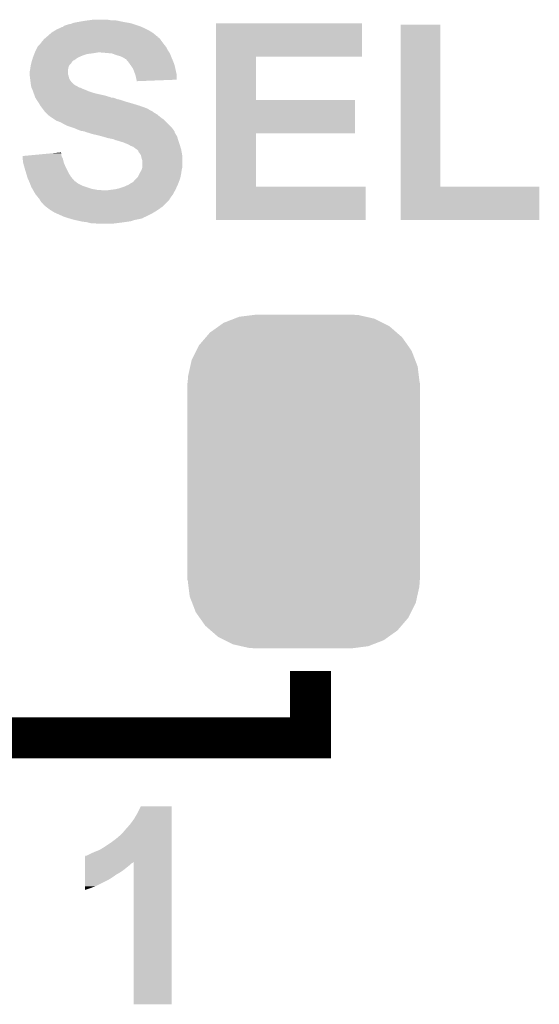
# Model space of a CAD drawing. Extents: x -0.05 to 0.95, y -0.15 to 1.54.
# Tile 16 of 35: x 0.62 to 0.72, y 0.28 to 0.47. Entities that reach past the tile are written whole.
import ezdxf

# ---------------------------------------------------------------- set-up
doc = ezdxf.new("R2010")
doc.units = 0
doc.layers.get('0').update_dxf_attribs({"linetype": 'CONTINUOUS'})
doc.layers.add('STEP_DOWN_13_CLICK_V101_GTO', color=14, linetype='CONTINUOUS')
doc.layers.add('STEP_DOWN_13_CLICK_V101_GTS', color=12, linetype='CONTINUOUS')

# ---------------------------------------------------------------- blocks, each defined once
blk = doc.blocks.new('CUSTOM_72')
for points in [[(-0.01657, 0.03029), (-0.01563, 0.03096), (0.01674, 0.03029), (0.01541, 0.03096)], [(-0.01563, 0.03096), (-0.01356, 0.03176), (0.01541, 0.03096), (0.01383, 0.03176)], [(-0.01356, 0.03176), (-0.01259, 0.03214), (0.01383, 0.03176), (0.01215, 0.03214)], [(-0.01259, 0.03214), (-0.00989, 0.03248), (0.01215, 0.03214), (0.01065, 0.03248)], [(-0.00989, 0.03248), (-0.00935, 0.03255), (0.01065, 0.03248), (0.00935, 0.03255)], [(-0.01908, 0.02815), (-0.01829, 0.02907), (0.0192, 0.02815), (0.01814, 0.02907)], [(-0.01829, 0.02907), (-0.01657, 0.03029), (0.01814, 0.02907), (0.01674, 0.03029)], [(-0.02041, 0.0266), (-0.01908, 0.02815), (0.0203, 0.0266), (0.0192, 0.02815)], [(-0.02188, 0.02368), (-0.02097, 0.02548), (0.02177, 0.02368), (0.02108, 0.02548)], [(-0.02097, 0.02548), (-0.02041, 0.0266), (0.02108, 0.02548), (0.0203, 0.0266)], [(-0.02215, 0.02244), (-0.02188, 0.02368), (0.02225, 0.02244), (0.02177, 0.02368)], [(-0.02259, 0.0205), (-0.02215, 0.02244), (0.02249, 0.0205), (0.02225, 0.02244)], [(-0.02265, 0.0192), (-0.02259, 0.0205), (0.02265, 0.0192), (0.02249, 0.0205)], [(-0.0227, -0.0192), (-0.0227, 0.0192), (0.0227, -0.0192), (0.0227, 0.0192)], [(-0.02249, -0.0205), (-0.02265, -0.0192), (0.02259, -0.0205), (0.02265, -0.0192)], [(-0.02225, -0.02244), (-0.02249, -0.0205), (0.02215, -0.02244), (0.02259, -0.0205)], [(-0.02177, -0.02368), (-0.02225, -0.02244), (0.02188, -0.02368), (0.02215, -0.02244)], [(-0.02108, -0.02548), (-0.02177, -0.02368), (0.02097, -0.02548), (0.02188, -0.02368)], [(-0.0203, -0.0266), (-0.02108, -0.02548), (0.02041, -0.0266), (0.02097, -0.02548)], [(-0.0192, -0.02815), (-0.0203, -0.0266), (0.01908, -0.02815), (0.02041, -0.0266)], [(-0.01814, -0.02907), (-0.0192, -0.02815), (0.01829, -0.02907), (0.01908, -0.02815)], [(-0.01674, -0.03029), (-0.01814, -0.02907), (0.01657, -0.03029), (0.01829, -0.02907)], [(-0.01541, -0.03096), (-0.01674, -0.03029), (0.01563, -0.03096), (0.01657, -0.03029)], [(-0.01383, -0.03176), (-0.01541, -0.03096), (0.01356, -0.03176), (0.01563, -0.03096)], [(-0.01215, -0.03214), (-0.01383, -0.03176), (0.01259, -0.03214), (0.01356, -0.03176)], [(-0.01065, -0.03248), (-0.01215, -0.03214), (0.00989, -0.03248), (0.01259, -0.03214)], [(-0.00935, -0.03255), (-0.01065, -0.03248), (0.00935, -0.03255), (0.00989, -0.03248)]]:
    blk.add_solid(points)

msp = doc.modelspace()

# ---------------------------------------------------------------- linework, layer by layer
at = {"layer": 'STEP_DOWN_13_CLICK_V101_GTO', "const_width": 0.008}
msp.add_lwpolyline([(0.61, 0.334), (0.68, 0.334), (0.68, 0.347)], dxfattribs=at)
at = {"layer": 'STEP_DOWN_13_CLICK_V101_GTO'}
for points in [[(0.63094, 0.4724), (0.6316, 0.4727), (0.6477, 0.4724), (0.64702, 0.4727)], [(0.6317, 0.4727), (0.6318, 0.4728), (0.64702, 0.4727), (0.6468, 0.4728)], [(0.6318, 0.4728), (0.6319, 0.4729), (0.6468, 0.4728), (0.6465, 0.4729)], [(0.6319, 0.4729), (0.6328, 0.4732), (0.6465, 0.4729), (0.6456, 0.4732)], [(0.6328, 0.4732), (0.6333, 0.4733), (0.6456, 0.4732), (0.6453, 0.4733)], [(0.6333, 0.4733), (0.63355, 0.4734), (0.6453, 0.4733), (0.645, 0.4734)], [(0.63355, 0.4734), (0.6338, 0.4735), (0.645, 0.4734), (0.64443, 0.4735)], [(0.6338, 0.4735), (0.6349, 0.4737), (0.64443, 0.4735), (0.6433, 0.4737)], [(0.6349, 0.4737), (0.6361, 0.4739), (0.6433, 0.4737), (0.6424, 0.4739)], [(0.6361, 0.4739), (0.63685, 0.474), (0.6424, 0.4739), (0.6417, 0.474)], [(0.63685, 0.474), (0.6376, 0.4741), (0.641, 0.474), (0.6404, 0.4741)], [(0.6616, 0.4669), (0.6616, 0.4734), (0.6901, 0.4669), (0.6901, 0.4734)], [(0.6616, 0.4734), (0.6616, 0.4734), (0.6901, 0.4734), (0.6616, 0.4734)], [(0.6976, 0.4415), (0.6976, 0.4731), (0.7054, 0.4415), (0.7054, 0.4731)], [(0.6976, 0.4731), (0.6976, 0.4731), (0.7054, 0.4731), (0.6976, 0.4731)], [(0.62835, 0.4706), (0.62847, 0.4707), (0.6504, 0.4706), (0.6502, 0.4707)], [(0.62847, 0.4707), (0.6287, 0.4709), (0.6502, 0.4707), (0.6501, 0.4709)], [(0.6287, 0.4709), (0.62939, 0.4715), (0.65, 0.4709), (0.6493, 0.4715)], [(0.6287, 0.4709), (0.6287, 0.4709), (0.6501, 0.4709), (0.65, 0.4709)], [(0.62939, 0.4715), (0.6295, 0.4716), (0.6493, 0.4715), (0.64914, 0.4716)], [(0.6295, 0.4716), (0.63017, 0.472), (0.64914, 0.4716), (0.6485, 0.472)], [(0.63017, 0.472), (0.6305, 0.4722), (0.6485, 0.472), (0.6481, 0.4722)], [(0.6305, 0.4722), (0.63094, 0.4724), (0.6481, 0.4722), (0.6477, 0.4724)], [(0.6267, 0.4687), (0.6268, 0.4689), (0.6519, 0.4687), (0.65174, 0.4689)], [(0.6268, 0.4689), (0.6271, 0.4692), (0.65174, 0.4689), (0.6515, 0.4692)], [(0.6271, 0.4692), (0.6272, 0.4693), (0.6515, 0.4692), (0.65143, 0.4693)], [(0.6272, 0.4693), (0.6275, 0.4697), (0.65143, 0.4693), (0.65112, 0.4697)], [(0.6275, 0.4697), (0.628, 0.4703), (0.65112, 0.4697), (0.65068, 0.4703)], [(0.628, 0.4703), (0.62812, 0.4704), (0.65068, 0.4703), (0.6506, 0.4704)], [(0.62812, 0.4704), (0.62835, 0.4706), (0.6506, 0.4704), (0.6504, 0.4706)], [(0.62583, 0.4667), (0.6259, 0.4669), (0.6346, 0.4667), (0.63505, 0.4669)], [(0.6259, 0.4669), (0.62598, 0.4671), (0.63505, 0.4669), (0.6355, 0.4671)], [(0.62598, 0.4671), (0.6261, 0.4674), (0.6355, 0.4671), (0.6364, 0.4674)], [(0.6261, 0.4674), (0.62614, 0.4675), (0.6364, 0.4674), (0.6372, 0.4675)], [(0.62614, 0.4675), (0.62618, 0.4676), (0.6372, 0.4675), (0.6379, 0.4676)], [(0.62618, 0.4676), (0.62622, 0.4677), (0.6379, 0.4676), (0.6385, 0.4677)], [(0.62622, 0.4677), (0.6263, 0.4679), (0.65247, 0.4677), (0.65233, 0.4679)], [(0.6263, 0.4679), (0.6264, 0.4681), (0.65233, 0.4679), (0.6522, 0.4681)], [(0.6264, 0.4681), (0.6267, 0.4687), (0.6522, 0.4681), (0.6519, 0.4687)], [(0.6403, 0.4676), (0.6391, 0.4677), (0.65253, 0.4676), (0.65247, 0.4677)], [(0.6413, 0.4675), (0.6403, 0.4676), (0.6526, 0.4675), (0.65253, 0.4676)], [(0.6421, 0.4672), (0.6413, 0.4675), (0.65271, 0.4672), (0.6526, 0.4675)], [(0.6428, 0.467), (0.6421, 0.4672), (0.65279, 0.467), (0.65271, 0.4672)], [(0.6433, 0.4668), (0.6428, 0.467), (0.65286, 0.4668), (0.65279, 0.467)], [(0.6616, 0.4584), (0.6616, 0.4669), (0.6694, 0.4584), (0.6694, 0.4669)], [(0.6616, 0.4669), (0.6616, 0.4669), (0.6694, 0.4669), (0.6901, 0.4669)], [(0.6253, 0.4644), (0.62537, 0.4649), (0.6327, 0.4644), (0.6328, 0.4649)], [(0.62537, 0.4649), (0.6254, 0.4651), (0.6328, 0.4649), (0.6329, 0.4651)], [(0.6254, 0.4651), (0.62544, 0.4653), (0.6329, 0.4651), (0.633, 0.4653)], [(0.62544, 0.4653), (0.62551, 0.4656), (0.633, 0.4653), (0.6333, 0.4656)], [(0.62551, 0.4656), (0.62558, 0.4659), (0.6333, 0.4656), (0.6335, 0.4659)], [(0.62558, 0.4659), (0.6256, 0.466), (0.6335, 0.4659), (0.6336, 0.466)], [(0.6256, 0.466), (0.62567, 0.4662), (0.6336, 0.466), (0.6338, 0.4662)], [(0.62567, 0.4662), (0.62583, 0.4667), (0.6339, 0.4662), (0.6346, 0.4667)], [(0.62567, 0.4662), (0.62567, 0.4662), (0.6338, 0.4662), (0.6339, 0.4662)], [(0.6435, 0.4667), (0.6433, 0.4668), (0.6529, 0.4667), (0.65286, 0.4668)], [(0.6437, 0.4666), (0.6435, 0.4667), (0.65294, 0.4666), (0.6529, 0.4667)], [(0.6439, 0.4664), (0.6437, 0.4666), (0.65303, 0.4664), (0.65294, 0.4666)], [(0.64433, 0.466), (0.644, 0.4664), (0.6532, 0.466), (0.65303, 0.4664)], [(0.6445, 0.4658), (0.64433, 0.466), (0.65328, 0.4658), (0.6532, 0.466)], [(0.64493, 0.4652), (0.6445, 0.4658), (0.6535, 0.4652), (0.65328, 0.4658)], [(0.645, 0.4651), (0.64493, 0.4652), (0.65352, 0.4651), (0.6535, 0.4652)], [(0.6454, 0.4645), (0.645, 0.4651), (0.65366, 0.4645), (0.65352, 0.4651)], [(0.6252, 0.4639), (0.6253, 0.4644), (0.6327, 0.4639), (0.6327, 0.4644)], [(0.6252, 0.4634), (0.6252, 0.4639), (0.6327, 0.4634), (0.6327, 0.4639)], [(0.62523, 0.4631), (0.6252, 0.4634), (0.6328, 0.4631), (0.6327, 0.4634)], [(0.62528, 0.4627), (0.62523, 0.4631), (0.6329, 0.4627), (0.6328, 0.4631)], [(0.6457, 0.4637), (0.6454, 0.4645), (0.65383, 0.4637), (0.65366, 0.4645)], [(0.6458, 0.4634), (0.6457, 0.4637), (0.6539, 0.4634), (0.65383, 0.4637)], [(0.6459, 0.4631), (0.6458, 0.4634), (0.6539, 0.4631), (0.6539, 0.4634)], [(0.646, 0.4626), (0.6459, 0.4631), (0.6539, 0.4626), (0.6539, 0.4631)], [(0.6253, 0.4625), (0.62528, 0.4627), (0.633, 0.4625), (0.6329, 0.4627)], [(0.62533, 0.4623), (0.6253, 0.4625), (0.6331, 0.4623), (0.633, 0.4625)], [(0.62538, 0.4619), (0.62533, 0.4623), (0.6334, 0.4619), (0.6331, 0.4623)], [(0.6254, 0.4617), (0.62538, 0.4619), (0.6336, 0.4617), (0.6334, 0.4619)], [(0.62543, 0.4615), (0.6254, 0.4617), (0.6338, 0.4615), (0.6336, 0.4617)], [(0.62546, 0.4613), (0.62543, 0.4615), (0.6341, 0.4613), (0.6338, 0.4615)], [(0.62549, 0.4611), (0.62546, 0.4613), (0.6345, 0.4611), (0.6341, 0.4613)], [(0.6255, 0.461), (0.62549, 0.4611), (0.63465, 0.461), (0.6345, 0.4611)], [(0.64605, 0.4624), (0.646, 0.4626), (0.6539, 0.4624), (0.6539, 0.4626)], [(0.6461, 0.4622), (0.64605, 0.4624), (0.64869, 0.4622), (0.6539, 0.4624)], [(0.6461, 0.4621), (0.6461, 0.4622), (0.6461, 0.4621), (0.64869, 0.4622)], [(0.62554, 0.4609), (0.6255, 0.461), (0.6348, 0.4609), (0.63465, 0.461)], [(0.62559, 0.4608), (0.62554, 0.4609), (0.6352, 0.4608), (0.6348, 0.4609)], [(0.62567, 0.4606), (0.62559, 0.4608), (0.6356, 0.4606), (0.6352, 0.4608)], [(0.62576, 0.4604), (0.62567, 0.4606), (0.6361, 0.4604), (0.6356, 0.4606)], [(0.6258, 0.4603), (0.62576, 0.4604), (0.63633, 0.4603), (0.6361, 0.4604)], [(0.62587, 0.4601), (0.6258, 0.4603), (0.6368, 0.4601), (0.63633, 0.4603)], [(0.62594, 0.4599), (0.62587, 0.4601), (0.6374, 0.4599), (0.6368, 0.4601)], [(0.62601, 0.4597), (0.62594, 0.4599), (0.6381, 0.4597), (0.6374, 0.4599)], [(0.62616, 0.4593), (0.62601, 0.4597), (0.6399, 0.4593), (0.6381, 0.4597)], [(0.62626, 0.459), (0.62616, 0.4593), (0.6409, 0.459), (0.6399, 0.4593)], [(0.6263, 0.4589), (0.62626, 0.459), (0.6411, 0.4589), (0.6409, 0.459)], [(0.62636, 0.4588), (0.6263, 0.4589), (0.6418, 0.4588), (0.6414, 0.4589)], [(0.62649, 0.4586), (0.62636, 0.4588), (0.6423, 0.4586), (0.6418, 0.4588)], [(0.62655, 0.4585), (0.62649, 0.4586), (0.6428, 0.4585), (0.6423, 0.4586)], [(0.62681, 0.4581), (0.62655, 0.4585), (0.644, 0.4581), (0.6428, 0.4585)], [(0.627, 0.4578), (0.62681, 0.4581), (0.64505, 0.4578), (0.644, 0.4581)], [(0.62706, 0.4577), (0.627, 0.4578), (0.6454, 0.4577), (0.64505, 0.4578)], [(0.6273, 0.4573), (0.62706, 0.4577), (0.6467, 0.4573), (0.6454, 0.4577)], [(0.62767, 0.4568), (0.6273, 0.4573), (0.6481, 0.4568), (0.6467, 0.4573)], [(0.6616, 0.4519), (0.6616, 0.4584), (0.6887, 0.4519), (0.6887, 0.4584)], [(0.6616, 0.4584), (0.6616, 0.4584), (0.6887, 0.4584), (0.6694, 0.4584)], [(0.6279, 0.4565), (0.62767, 0.4568), (0.6486, 0.4565), (0.6481, 0.4568)], [(0.62813, 0.4562), (0.6279, 0.4565), (0.6492, 0.4562), (0.6486, 0.4565)], [(0.6282, 0.4561), (0.62813, 0.4562), (0.6493, 0.4561), (0.6492, 0.4562)], [(0.6284, 0.4559), (0.6282, 0.4561), (0.6496, 0.4559), (0.6493, 0.4561)], [(0.6287, 0.4556), (0.6284, 0.4559), (0.6501, 0.4556), (0.6496, 0.4559)], [(0.6292, 0.4552), (0.6287, 0.4556), (0.65058, 0.4552), (0.6501, 0.4556)], [(0.62935, 0.4551), (0.6292, 0.4552), (0.6507, 0.4551), (0.65058, 0.4552)], [(0.6301, 0.4546), (0.62935, 0.4551), (0.6514, 0.4546), (0.6507, 0.4551)], [(0.6304, 0.4544), (0.6301, 0.4546), (0.6516, 0.4544), (0.6514, 0.4546)], [(0.6312, 0.4541), (0.6304, 0.4544), (0.6519, 0.4541), (0.6516, 0.4544)], [(0.6325, 0.4534), (0.6312, 0.4541), (0.6526, 0.4534), (0.6519, 0.4541)], [(0.6334, 0.4531), (0.6325, 0.4534), (0.6529, 0.4531), (0.6526, 0.4534)], [(0.634, 0.4529), (0.6334, 0.4531), (0.65305, 0.4529), (0.6529, 0.4531)], [(0.6347, 0.4526), (0.634, 0.4529), (0.65328, 0.4526), (0.65305, 0.4529)], [(0.6353, 0.4524), (0.6347, 0.4526), (0.65342, 0.4524), (0.65328, 0.4526)], [(0.6359, 0.4523), (0.6353, 0.4524), (0.6535, 0.4523), (0.65342, 0.4524)], [(0.6364, 0.4521), (0.6359, 0.4523), (0.6535, 0.4521), (0.6535, 0.4523)], [(0.6368, 0.452), (0.6364, 0.4521), (0.65357, 0.452), (0.6535, 0.4521)], [(0.6374, 0.4518), (0.6368, 0.452), (0.6537, 0.4518), (0.65357, 0.452)], [(0.6383, 0.4516), (0.6374, 0.4518), (0.65382, 0.4516), (0.6537, 0.4518)], [(0.6391, 0.4514), (0.6383, 0.4516), (0.65394, 0.4514), (0.65382, 0.4516)], [(0.6616, 0.4415), (0.6616, 0.4519), (0.6694, 0.4415), (0.6694, 0.4519)], [(0.6616, 0.4519), (0.6616, 0.4519), (0.6694, 0.4519), (0.6887, 0.4519)], [(0.63945, 0.4513), (0.6391, 0.4514), (0.654, 0.4513), (0.65394, 0.4514)], [(0.6405, 0.451), (0.63945, 0.4513), (0.65409, 0.451), (0.654, 0.4513)], [(0.6415, 0.4508), (0.6405, 0.451), (0.65414, 0.4508), (0.65409, 0.451)], [(0.642, 0.4506), (0.6415, 0.4508), (0.6542, 0.4506), (0.65414, 0.4508)], [(0.6424, 0.4505), (0.642, 0.4506), (0.65423, 0.4505), (0.6542, 0.4506)], [(0.643, 0.4503), (0.6424, 0.4505), (0.6543, 0.4503), (0.65423, 0.4505)], [(0.6434, 0.4502), (0.643, 0.4503), (0.65433, 0.4502), (0.6543, 0.4503)], [(0.6436, 0.4501), (0.6434, 0.4502), (0.65437, 0.4501), (0.65433, 0.4502)], [(0.6444, 0.4498), (0.6436, 0.4501), (0.65447, 0.4498), (0.65437, 0.4501)], [(0.64457, 0.4497), (0.6444, 0.4498), (0.6545, 0.4497), (0.65447, 0.4498)], [(0.6449, 0.4495), (0.64457, 0.4497), (0.65456, 0.4495), (0.6545, 0.4497)], [(0.6238, 0.4475), (0.62487, 0.4476), (0.63144, 0.4475), (0.6314, 0.4476)], [(0.62487, 0.4476), (0.62916, 0.448), (0.6314, 0.4476), (0.6314, 0.448)], [(0.62916, 0.448), (0.6313, 0.4482), (0.6314, 0.448), (0.6313, 0.4482)], [(0.6454, 0.4493), (0.6449, 0.4495), (0.65462, 0.4493), (0.65456, 0.4495)], [(0.6458, 0.449), (0.6454, 0.4493), (0.65471, 0.449), (0.65462, 0.4493)], [(0.6461, 0.4488), (0.6458, 0.449), (0.65477, 0.4488), (0.65471, 0.449)], [(0.6462, 0.4487), (0.6461, 0.4488), (0.6548, 0.4487), (0.65477, 0.4488)], [(0.6464, 0.4485), (0.6462, 0.4487), (0.65483, 0.4485), (0.6548, 0.4487)], [(0.6464, 0.4484), (0.6464, 0.4485), (0.65485, 0.4484), (0.65483, 0.4485)], [(0.6467, 0.448), (0.6464, 0.4484), (0.65492, 0.448), (0.65485, 0.4484)], [(0.6469, 0.4477), (0.6467, 0.448), (0.65497, 0.4477), (0.65492, 0.448)], [(0.64695, 0.4475), (0.6469, 0.4477), (0.655, 0.4475), (0.65497, 0.4477)], [(0.62385, 0.4469), (0.6238, 0.4475), (0.6317, 0.4469), (0.63144, 0.4475)], [(0.6239, 0.4463), (0.62385, 0.4469), (0.63185, 0.4463), (0.6317, 0.4469)], [(0.62395, 0.4461), (0.6239, 0.4463), (0.6319, 0.4461), (0.63185, 0.4463)], [(0.6242, 0.4452), (0.62395, 0.4461), (0.6323, 0.4452), (0.6319, 0.4461)], [(0.6471, 0.4469), (0.64695, 0.4475), (0.655, 0.4469), (0.655, 0.4475)], [(0.6472, 0.4466), (0.6471, 0.4469), (0.655, 0.4466), (0.655, 0.4469)], [(0.6472, 0.4453), (0.6472, 0.4466), (0.655, 0.4453), (0.655, 0.4466)], [(0.6245, 0.4442), (0.6242, 0.4452), (0.6328, 0.4442), (0.6323, 0.4452)], [(0.62474, 0.4434), (0.6245, 0.4442), (0.6333, 0.4434), (0.6328, 0.4442)], [(0.6463, 0.4434), (0.6466, 0.444), (0.65464, 0.4434), (0.65476, 0.444)], [(0.6466, 0.444), (0.64671, 0.4442), (0.65476, 0.444), (0.6548, 0.4442)], [(0.64671, 0.4442), (0.647, 0.4447), (0.6548, 0.4442), (0.65487, 0.4447)], [(0.647, 0.4447), (0.64707, 0.4449), (0.65487, 0.4447), (0.6549, 0.4449)], [(0.64707, 0.4449), (0.6472, 0.4453), (0.6549, 0.4449), (0.655, 0.4453)], [(0.6248, 0.4432), (0.62474, 0.4434), (0.63348, 0.4432), (0.6333, 0.4434)], [(0.62507, 0.4426), (0.6248, 0.4432), (0.634, 0.4426), (0.63348, 0.4432)], [(0.62511, 0.4425), (0.62507, 0.4426), (0.6342, 0.4425), (0.634, 0.4426)], [(0.6252, 0.4423), (0.62511, 0.4425), (0.6344, 0.4423), (0.6342, 0.4425)], [(0.62531, 0.442), (0.6252, 0.4423), (0.6349, 0.442), (0.6344, 0.4423)], [(0.62543, 0.4417), (0.62531, 0.442), (0.6355, 0.4417), (0.6349, 0.442)], [(0.6436, 0.4415), (0.6445, 0.4419), (0.65393, 0.4415), (0.65411, 0.4419)], [(0.6445, 0.4419), (0.64482, 0.4421), (0.65411, 0.4419), (0.6542, 0.4421)], [(0.64482, 0.4421), (0.6453, 0.4424), (0.6542, 0.4421), (0.65431, 0.4424)], [(0.6454, 0.4424), (0.6456, 0.4427), (0.65431, 0.4424), (0.65442, 0.4427)], [(0.6456, 0.4427), (0.6461, 0.4432), (0.65442, 0.4427), (0.6546, 0.4432)], [(0.6461, 0.4432), (0.6463, 0.4434), (0.6546, 0.4432), (0.65464, 0.4434)], [(0.6255, 0.4415), (0.62543, 0.4417), (0.6361, 0.4415), (0.6355, 0.4417)], [(0.62573, 0.4411), (0.6255, 0.4415), (0.6373, 0.4411), (0.6361, 0.4415)], [(0.62584, 0.4409), (0.62573, 0.4411), (0.6384, 0.4409), (0.6373, 0.4411)], [(0.6259, 0.4408), (0.62584, 0.4409), (0.6397, 0.4408), (0.6384, 0.4409)], [(0.6263, 0.4401), (0.6259, 0.4408), (0.65321, 0.4401), (0.65359, 0.4408)], [(0.62646, 0.4399), (0.6263, 0.4401), (0.6531, 0.4399), (0.65321, 0.4401)], [(0.6403, 0.4408), (0.641, 0.4409), (0.65359, 0.4408), (0.65365, 0.4409)], [(0.641, 0.4409), (0.6418, 0.441), (0.65365, 0.4409), (0.6537, 0.441)], [(0.6418, 0.441), (0.6427, 0.4412), (0.6537, 0.441), (0.65379, 0.4412)], [(0.6427, 0.4412), (0.6436, 0.4415), (0.65379, 0.4412), (0.65393, 0.4415)], [(0.6616, 0.435), (0.6616, 0.4415), (0.6908, 0.435), (0.6908, 0.4415)], [(0.6616, 0.4415), (0.6616, 0.4415), (0.6908, 0.4415), (0.6694, 0.4415)], [(0.6976, 0.435), (0.6976, 0.4415), (0.7247, 0.435), (0.7247, 0.4415)], [(0.6976, 0.4415), (0.6976, 0.4415), (0.7247, 0.4415), (0.7054, 0.4415)], [(0.62654, 0.4398), (0.62646, 0.4399), (0.653, 0.4398), (0.6531, 0.4399)], [(0.6271, 0.4391), (0.62654, 0.4398), (0.65253, 0.4391), (0.653, 0.4398)], [(0.62722, 0.4389), (0.6271, 0.4391), (0.6524, 0.4389), (0.65253, 0.4391)], [(0.6274, 0.4386), (0.62722, 0.4389), (0.6521, 0.4386), (0.6524, 0.4389)], [(0.6278, 0.4382), (0.6274, 0.4386), (0.6517, 0.4382), (0.6521, 0.4386)], [(0.628, 0.4379), (0.6278, 0.4382), (0.6514, 0.4379), (0.6517, 0.4382)], [(0.6282, 0.4378), (0.628, 0.4379), (0.6513, 0.4378), (0.6514, 0.4379)], [(0.6284, 0.4376), (0.6282, 0.4378), (0.6511, 0.4376), (0.6513, 0.4378)], [(0.6292, 0.437), (0.6284, 0.4376), (0.65024, 0.437), (0.6511, 0.4376)], [(0.62936, 0.4369), (0.6292, 0.437), (0.6501, 0.4369), (0.65024, 0.437)], [(0.63, 0.4365), (0.62936, 0.4369), (0.64943, 0.4365), (0.6501, 0.4369)], [(0.63045, 0.4363), (0.63, 0.4365), (0.6491, 0.4363), (0.64943, 0.4365)], [(0.6318, 0.4357), (0.63045, 0.4363), (0.6479, 0.4357), (0.6491, 0.4363)], [(0.6321, 0.4356), (0.6318, 0.4357), (0.6477, 0.4356), (0.6479, 0.4357)], [(0.6327, 0.4354), (0.6321, 0.4356), (0.6473, 0.4354), (0.6476, 0.4356)], [(0.6321, 0.4356), (0.6321, 0.4356), (0.6476, 0.4356), (0.6477, 0.4356)], [(0.63303, 0.4353), (0.6327, 0.4354), (0.647, 0.4353), (0.6473, 0.4354)], [(0.63337, 0.4352), (0.63303, 0.4353), (0.6466, 0.4352), (0.647, 0.4353)], [(0.6337, 0.4351), (0.63337, 0.4352), (0.6461, 0.4351), (0.6466, 0.4352)], [(0.63415, 0.435), (0.6337, 0.4351), (0.6456, 0.435), (0.6461, 0.4351)], [(0.63505, 0.4348), (0.63415, 0.435), (0.645, 0.4348), (0.6456, 0.435)], [(0.6355, 0.4347), (0.63505, 0.4348), (0.6444, 0.4347), (0.645, 0.4348)], [(0.6363, 0.4346), (0.6355, 0.4347), (0.6437, 0.4346), (0.6444, 0.4347)], [(0.6367, 0.4345), (0.6363, 0.4346), (0.643, 0.4345), (0.6437, 0.4346)], [(0.6371, 0.4344), (0.6367, 0.4345), (0.6422, 0.4344), (0.643, 0.4345)], [(0.6384, 0.4343), (0.6378, 0.4344), (0.6414, 0.4343), (0.6422, 0.4344)], [(0.6456, 0.3182), (0.6463, 0.3194), (0.6529, 0.3182), (0.6529, 0.3194)], [(0.6463, 0.3194), (0.6469, 0.3206), (0.6529, 0.3194), (0.6529, 0.3206)], [(0.6469, 0.3206), (0.6469, 0.3206), (0.6529, 0.3206), (0.6469, 0.3206)], [(0.644, 0.3162), (0.6448, 0.3171), (0.6529, 0.3162), (0.6529, 0.3171)], [(0.6448, 0.3171), (0.6456, 0.3182), (0.6529, 0.3171), (0.6529, 0.3182)], [(0.6428, 0.3149), (0.6434, 0.3155), (0.6529, 0.3149), (0.6529, 0.3155)], [(0.6434, 0.3155), (0.644, 0.3162), (0.6529, 0.3155), (0.6529, 0.3162)], [(0.6398, 0.3127), (0.641, 0.3135), (0.6529, 0.3127), (0.6529, 0.3135)], [(0.641, 0.3135), (0.6422, 0.3144), (0.6529, 0.3135), (0.6529, 0.3144)], [(0.6422, 0.3144), (0.6423, 0.3145), (0.6529, 0.3144), (0.6529, 0.3145)], [(0.6424, 0.3145), (0.6425, 0.3147), (0.6529, 0.3145), (0.6529, 0.3147)], [(0.6425, 0.3147), (0.6428, 0.3149), (0.6529, 0.3147), (0.6529, 0.3149)], [(0.6363, 0.311), (0.6371, 0.3114), (0.6529, 0.311), (0.6529, 0.3114)], [(0.6371, 0.3114), (0.6378, 0.3117), (0.6529, 0.3114), (0.6529, 0.3117)], [(0.6378, 0.3117), (0.6388, 0.3121), (0.6529, 0.3117), (0.6529, 0.3121)], [(0.6388, 0.3121), (0.6398, 0.3127), (0.6529, 0.3121), (0.6529, 0.3127)], [(0.636, 0.3098), (0.636, 0.3109), (0.6529, 0.3098), (0.6529, 0.3109)], [(0.636, 0.3096), (0.636, 0.3098), (0.6453, 0.3096), (0.6455, 0.3098)], [(0.636, 0.3095), (0.636, 0.3096), (0.6451, 0.3095), (0.6453, 0.3096)], [(0.636, 0.3092), (0.636, 0.3095), (0.6448, 0.3092), (0.6451, 0.3095)], [(0.6361, 0.3109), (0.6361, 0.311), (0.6529, 0.3109), (0.6529, 0.311)], [(0.6455, 0.282), (0.6455, 0.3098), (0.6529, 0.282), (0.6529, 0.3098)], [(0.636, 0.3089), (0.636, 0.3092), (0.6444, 0.3089), (0.6448, 0.3092)], [(0.636, 0.3081), (0.636, 0.3089), (0.6434, 0.3081), (0.6444, 0.3089)], [(0.636, 0.3077), (0.636, 0.3081), (0.6428, 0.3077), (0.6434, 0.3081)], [(0.636, 0.3073), (0.636, 0.3077), (0.6421, 0.3073), (0.6428, 0.3077)], [(0.636, 0.3068), (0.636, 0.3073), (0.6414, 0.3068), (0.6421, 0.3073)], [(0.636, 0.3063), (0.636, 0.3068), (0.6406, 0.3063), (0.6414, 0.3068)], [(0.636, 0.305), (0.636, 0.3063), (0.638, 0.305), (0.6406, 0.3063)], [(0.636, 0.3043), (0.636, 0.305), (0.636, 0.3043), (0.638, 0.305)]]:
    msp.add_solid(points, dxfattribs=at)

# ---------------------------------------------------------------- block references
at = {"layer": 'STEP_DOWN_13_CLICK_V101_GTS'}
msp.add_blockref('CUSTOM_72', (0.6787, 0.384), dxfattribs=at)

doc.saveas('drawing.dxf')
